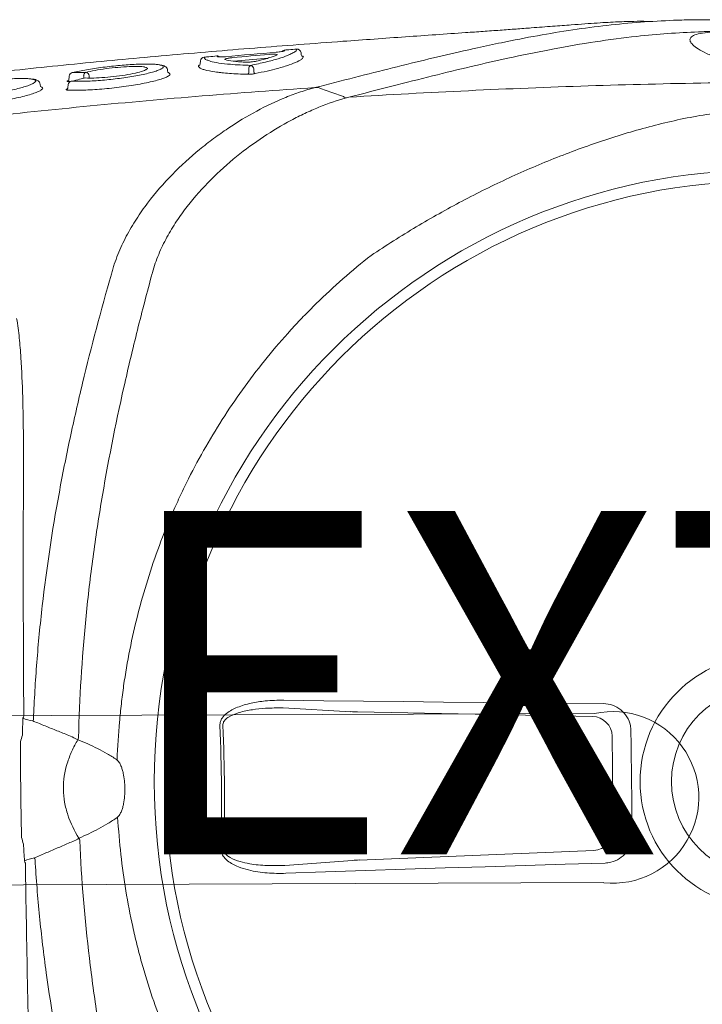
# Model space of a CAD drawing. Header units: millimetres. Extents: x 103872 to 294171, y 5570 to 32737.
# Tile 46 of 117: x 107141 to 107260, y 17423 to 17596. Entities that reach past the tile are written whole.
import ezdxf

# ---------------------------------------------------------------- set-up
doc = ezdxf.new("R2010")
doc.units = ezdxf.units.MM
doc.header["$LTSCALE"] = 2.5
for name, color, linetype, lineweight in [('A - TEXT', 7, 'Continuous', 13), ('CKD Equipments', 252, 'Continuous', 0), ('Dimension', 40, 'Continuous', 0), ('EQUIPMENT', 210, 'Continuous', 0)]:
    doc.layers.add(name, color=color, linetype=linetype, lineweight=lineweight)
doc.styles.add('style1', font='arial.ttf', dxfattribs={"height": 150})

# ---------------------------------------------------------------- blocks, each defined once
blk = doc.blocks.new('G$C62143A14')
at = {"color": 8, "linetype": 'Continuous', "lineweight": 0}
for p, q in [((294.69, 352.82), (295.04, 352.87)), ((294.69, 352.82), (294.55, 352.56)), ((295.02, 347.96), (294.44, 348.02)), ((295.57, 347.57), (295.56, 347.78)), ((296.51, 347.79), (295.72, 347.85)), ((295.62, 347.42), (295.63, 347.34)), ((297.11, 347.26), (297.12, 347.17)), ((297.14, 330.54), (297.51, 330.6)), ((299.19, 324.84), (298.65, 324.89)), ((299.65, 313.02), (299.11, 319.03)), ((159.41, 298.28), (158.51, 310.14)), ((186.05, 310.43), (185.4, 298.56)), ((299.93, 306.87), (299.54, 307.1)), ((300.25, 307.25), (300.6, 307.28)), ((161.16, 256.1), (159.47, 297.14)), ((185.36, 297.41), (184.56, 256.36)), ((181.11, 252.93), (164.68, 252.75))]:
    blk.add_line(p, q, dxfattribs=at)
at = {"color": 8, "linetype": 'Continuous', "lineweight": 0, "flags": 128}
for points in [[(297.14, 316.41), (297.53, 316.42), (297.75, 316.42)], [(297.76, 315.55), (297.54, 315.55), (297.25, 315.55)], [(158.93, 254.16), (158.73, 261.15), (158.52, 268.13), (158.3, 275.11), (158.08, 282.09), (157.85, 289.07), (157.62, 296.03), (157.38, 303), (157.14, 309.95)], [(187.42, 310.28), (187.32, 303.32), (187.24, 296.35), (187.15, 289.38), (187.08, 282.4), (187.01, 275.42), (186.94, 268.44), (186.88, 261.45), (186.82, 254.46)], [(294.35, 303.89), (293.65, 301.9), (292.93, 299.88)], [(294.36, 303.9), (294.36, 303.9), (294.36, 303.9)], [(182.02, 249.63), (179.75, 249.61), (177.48, 249.59), (175.2, 249.56), (172.93, 249.54), (170.66, 249.51), (168.39, 249.49), (166.11, 249.46), (163.84, 249.43)]]:
    blk.add_lwpolyline(points, dxfattribs=at)
at = {"color": 8, "linetype": 'Continuous', "lineweight": 0}
for radius in [106.93, 105, 22.05, 16.56]:
    blk.add_circle((173.18, 226), radius, dxfattribs=at)
for centre, radius, start, end in [((155.01, 366.47), 11.7, 289.4003, 291.6643), ((188.33, 366.83), 11.7, 249.5682, 251.8322), ((165.6, 356.38), 6.29, 203.4577, 206.904), ((177.96, 356.51), 6.29, 334.3284, 337.7748), ((294.94, 347.26), 0.7, 12.661, 83.5815), ((296.43, 347.09), 0.7, 13.9483, 83.5267), ((157.41, 358.16), 13.42, 294.4256, 295.9261), ((157.61, 342.91), 6.49, 29.2266, 32.2639), ((186.11, 358.47), 13.42, 245.3063, 246.8069), ((296.58, 344.61), 0.647, 25.9821, 94.7257), ((296.48, 344.98), 0.693, 275.2747, 353.0745), ((298.68, 325.23), 0.348, 185.1947, 265.5072), ((299.12, 324.15), 0.697, 5.1574, 85.494), ((299.33, 321.9), 0.695, 318.7848, 5.7695), ((168.31, 679.42), 358.79, 268.8832, 272.3492), ((168.31, 679.3), 358.14, 268.8832, 272.3493), ((297.12, 316.75), 0.335, 206.4693, 272.844), ((297.27, 315.2), 0.351, 93.7086, 162.6713), ((297.78, 315.75), 0.67, 26.2861, 92.8593), ((297.71, 316.25), 0.701, 273.6779, 342.8405), ((300.37, 310.04), 0.693, 4.1684, 50.6673), ((300.28, 306.9), 0.349, 95.7954, 184.7427), ((300.53, 307.98), 0.698, 275.8053, 4.7892), ((164.68, 256.28), 3.53, 182.7979, 269.9804), ((181.03, 256.45), 3.53, 271.252, 358.4345)]:
    blk.add_arc(centre, radius, start, end, dxfattribs=at)
for centre, major_axis, ratio, start_param, end_param in [((171.84, 350.64), (37.1, 0.4), 0.145844, 1.830411, 1.913269), ((171.84, 350.64), (37.1, 0.4), 0.145844, 1.228323, 1.311182), ((159.19, 296.52), (0.09, -3.5), 0.086139, 1.744011, 2.093077), ((185.66, 296.81), (-0.02, -3.5), 0.086139, 4.190109, 4.539174)]:
    blk.add_ellipse(centre, major_axis=major_axis, ratio=ratio, start_param=start_param, end_param=end_param, dxfattribs=at)
for points, knots in [([(306.03, 246.53), (306.05, 246.74), (306.1, 247.44), (306.09, 249.1), (306.02, 251.41), (305.91, 253.61), (305.79, 255.51), (305.64, 257.64), (305.45, 260.19), (305.22, 263.27), (304.97, 266.57), (304.74, 269.7), (304.53, 272.52), (304.32, 275.47), (304.06, 279.2), (303.74, 283.72), (303.37, 289.07), (302.98, 294.49), (302.53, 300.72), (302.02, 307.68), (301.42, 315.36), (300.79, 323.06), (300.12, 330.75), (299.43, 338.41), (298.7, 346.04), (297.93, 353.61), (297.11, 361.08), (296.25, 368.42), (295.34, 375.55), (294.6, 380.92), (294.16, 383.8), (294.06, 384.46)], [0, 0, 0, 0, 0.00345, 0.046619, 0.089766, 0.112425, 0.13508, 0.158154, 0.181221, 0.209069, 0.237397, 0.25624, 0.275086, 0.294404, 0.313726, 0.346115, 0.37852, 0.411676, 0.44484, 0.491581, 0.538367, 0.585123, 0.633242, 0.681401, 0.729516, 0.779903, 0.830337, 0.880732, 0.93264, 0.98459, 1, 1, 1, 1]), ([(286.94, 383.13), (287.76, 376.65), (288.53, 370.15), (289.98, 357.15), (290.66, 350.64), (292.54, 331.08), (293.61, 318), (294.49, 304.89)], [0, 0, 0, 0, 0.25, 0.25, 0.5, 0.5, 1, 1, 1, 1]), ([(294.16, 352.6), (294.11, 352.65), (293.98, 352.78), (293.73, 353.31), (293.42, 354.15), (293.09, 355.26), (292.77, 356.58), (292.44, 358.09), (292.14, 359.73), (291.87, 361.47), (291.63, 363.23), (291.44, 364.97), (291.29, 366.64), (291.2, 368.2), (291.16, 369.59), (291.18, 370.78), (291.24, 371.74), (291.35, 372.47), (291.46, 372.73), (291.52, 372.86)], [0, 0, 0, 0, 0.033748, 0.0943765, 0.1550059, 0.2164046, 0.2778011, 0.3394988, 0.401186, 0.4625018, 0.5238027, 0.5842501, 0.6446877, 0.7043114, 0.7639324, 0.8229043, 0.8818778, 0.9409376, 1, 1, 1, 1]), ([(292.91, 371.44), (292.88, 371.3), (292.81, 370.96), (292.76, 370.16), (292.74, 369.11), (292.77, 367.89), (292.85, 366.53), (292.97, 365.07), (293.13, 363.56), (293.33, 362.02), (293.56, 360.51), (293.82, 359.04), (294.1, 357.68), (294.39, 356.46), (294.69, 355.42), (294.95, 354.63), (295.11, 354.31), (295.18, 354.18)], [0, 0, 0, 0, 0.051259, 0.120283, 0.188472, 0.25666, 0.324296, 0.39193, 0.459615, 0.527293, 0.595995, 0.664696, 0.734631, 0.804571, 0.875351, 0.946131, 1, 1, 1, 1]), ([(295.97, 354.29), (295.98, 354.35), (296.04, 354.57), (296.08, 355.21), (296.1, 356.17), (296.07, 357.34), (296, 358.65), (295.88, 360.07), (295.73, 361.57), (295.54, 363.11), (295.32, 364.64), (295.08, 366.13), (294.82, 367.54), (294.55, 368.81), (294.27, 369.93), (294, 370.83), (293.81, 371.37), (293.71, 371.53), (293.7, 371.55)], [0, 0, 0, 0, 0.024652, 0.093115, 0.161575, 0.22959, 0.297606, 0.365358, 0.433111, 0.501455, 0.569803, 0.639058, 0.708314, 0.778292, 0.84826, 0.918899, 0.989527, 1, 1, 1, 1]), ([(180.14, 356.29), (178.75, 356.29), (177.36, 356.29), (174.57, 356.28), (171.78, 356.26), (168.99, 356.22), (166.21, 356.17), (164.81, 356.14), (163.42, 356.11)], [0, 0, 0, 0, 0.25, 0.25, 0.5, 0.75, 0.75, 1, 1, 1, 1]), ([(254.16, 356.97), (253.59, 356.87), (253.02, 356.78), (251.88, 356.63), (251.31, 356.57), (249.59, 356.4), (248.44, 356.3), (245, 356.08), (242.7, 355.98), (238.08, 355.85), (235.77, 355.81), (231.14, 355.77), (228.82, 355.77), (226.5, 355.78)], [0, 0, 0, 0, 0.0625, 0.0625, 0.125, 0.125, 0.25, 0.25, 0.5, 0.5, 0.75, 0.75, 1, 1, 1, 1]), ([(158.9, 355.44), (151.92, 355.34), (144.94, 355.22), (131.01, 354.94), (124.06, 354.78), (117.12, 354.6)], [0, 0, 0, 0, 0.5, 0.5, 1, 1, 1, 1]), ([(226.5, 355.78), (219.55, 355.81), (212.59, 355.82), (198.65, 355.8), (191.67, 355.77), (184.68, 355.72)], [0, 0, 0, 0, 0.5, 0.5, 1, 1, 1, 1]), ([(82.05, 338.49), (88.31, 340.43), (94.62, 342.26), (104.17, 344.77), (107.37, 345.57), (113.78, 347.08), (117, 347.79), (126.68, 349.77), (133.19, 350.9), (143.02, 352.25), (146.31, 352.64), (152.9, 353.29), (156.2, 353.56), (159.5, 353.76)], [0, 0, 0, 0, 0.25, 0.25, 0.375, 0.375, 0.5, 0.5, 0.75, 0.75, 0.875, 0.875, 1, 1, 1, 1]), ([(159.99, 353.53), (160.13, 353.19), (160.28, 352.84), (160.43, 352.5), (160.72, 351.82), (161.01, 351.14), (161.3, 350.47), (161.59, 349.79), (161.88, 349.11), (162.18, 348.43), (162.47, 347.76), (162.76, 347.08), (163.05, 346.4)], [0.0002616, 0.0002616, 0.0002616, 0.0002616, 0.00188464, 0.00188464, 0.00188464, 0.00508207, 0.00508207, 0.00508207, 0.00827951, 0.00827951, 0.00827951, 0.01147698, 0.01147698, 0.01147698, 0.01147698]), ([(180.5, 346.27), (181.01, 347.27), (181.28, 347.96), (181.56, 348.64), (181.83, 349.32), (182.11, 350.01), (182.38, 350.69), (182.66, 351.38), (182.94, 352.06), (183.21, 352.74), (183.35, 353.09), (183.49, 353.44), (183.64, 353.79)], [0, 0, 0, 0, 0.00319655, 0.00319655, 0.00319655, 0.00639307, 0.00639307, 0.00639307, 0.00958958, 0.00958958, 0.00958958, 0.01121538, 0.01121538, 0.01121538, 0.01121538]), ([(184.11, 354.02), (187.42, 353.89), (190.73, 353.7), (197.33, 353.19), (200.62, 352.87), (210.48, 351.74), (217.01, 350.75), (226.74, 348.97), (229.97, 348.33), (236.41, 346.95), (239.63, 346.22), (249.23, 343.92), (255.57, 342.23), (261.88, 340.42)], [0, 0, 0, 0, 0.125, 0.125, 0.25, 0.25, 0.5, 0.5, 0.625, 0.625, 0.75, 0.75, 1, 1, 1, 1]), ([(295.04, 352.87), (295.18, 352.9), (295.45, 352.96), (295.69, 353.24), (295.84, 353.54), (295.93, 353.79), (295.96, 354.01), (295.98, 354.35)], [0, 0, 0, 0, 0.189682, 0.383118, 0.601033, 0.910563, 1, 1, 1, 1]), ([(295.18, 354.18), (295.2, 354.13), (295.31, 353.88), (295.51, 353.64), (295.73, 353.61), (295.89, 353.86), (295.95, 354.17), (295.97, 354.29)], [0, 0, 0, 0, 0.05833, 0.302284, 0.613601, 0.849253, 1, 1, 1, 1]), ([(294.55, 352.56), (294.53, 352.53), (294.46, 352.38), (294.33, 352.4), (294.2, 352.56), (294.16, 352.6)], [0, 0, 0, 0, 0.164294, 0.743142, 1, 1, 1, 1]), ([(180.5, 346.27), (179.86, 346.65), (179.19, 347.01), (178.15, 347.48), (177.8, 347.62), (177.09, 347.9), (176.73, 348.02), (174.91, 348.58), (173.41, 348.82), (171.09, 348.8), (170.32, 348.73), (169.18, 348.53), (168.8, 348.44), (168.06, 348.25), (167.7, 348.14), (165.9, 347.54), (164.56, 346.88), (163.28, 346.09)], [0, 0, 0, 0, 0.125, 0.125, 0.1875, 0.1875, 0.25, 0.25, 0.5, 0.5, 0.625, 0.625, 0.6875, 0.6875, 0.75, 0.75, 1, 1, 1, 1]), ([(296.72, 330.21), (296.64, 330.29), (296.48, 330.46), (296.21, 331.05), (295.92, 331.89), (295.62, 332.98), (295.33, 334.28), (295.04, 335.76), (294.78, 337.37), (294.55, 339.07), (294.35, 340.79), (294.2, 342.5), (294.09, 344.13), (294.03, 345.63), (294.02, 346.99), (294.05, 347.73), (294.07, 348.1)], [0, 0, 0, 0, 0.071618, 0.142753, 0.213878, 0.286427, 0.35898, 0.431664, 0.504338, 0.576108, 0.647879, 0.719404, 0.790924, 0.860781, 0.930635, 1, 1, 1, 1]), ([(294.07, 348.1), (294.07, 348.14), (294.08, 348.25), (294.11, 348.34), (294.16, 348.32), (294.21, 348.25), (294.23, 348.16), (294.23, 348.15)], [0, 0, 0, 0, 0.154961, 0.423114, 0.700286, 0.983621, 1, 1, 1, 1]), ([(294.44, 348.03), (294.42, 348.03), (294.36, 348.03), (294.29, 348.08), (294.24, 348.12), (294.22, 348.15), (294.22, 348.15), (294.22, 348.15)], [0, 0, 0, 0, 0.182746, 0.439819, 0.656767, 0.84565, 1, 1, 1, 1]), ([(295.56, 347.78), (295.56, 347.89), (295.56, 347.98), (295.58, 348.11), (295.59, 348.15), (295.61, 348.17), (295.62, 348.16), (295.64, 348.15), (295.65, 348.13), (295.67, 348.09), (295.68, 348.06), (295.7, 347.99), (295.71, 347.95), (295.72, 347.85)], [0, 0, 0, 0, 0.25, 0.25, 0.5, 0.5, 0.625, 0.625, 0.75, 0.75, 0.875, 0.875, 1, 1, 1, 1]), ([(163.28, 346.09), (163.79, 344.92), (164.33, 343.78), (165.22, 342.1), (165.53, 341.55), (166.18, 340.47), (166.53, 339.93), (166.9, 339.41)], [0, 0, 0, 0, 0.5, 0.5, 0.75, 0.75, 1, 1, 1, 1]), ([(177.03, 339.52), (177.39, 340.05), (177.72, 340.59), (178.35, 341.69), (178.65, 342.25), (179.5, 343.94), (180.02, 345.1), (180.5, 346.27)], [0, 0, 0, 0, 0.25, 0.25, 0.5, 0.5, 1, 1, 1, 1]), ([(262.02, 333.28), (258.73, 334.18), (255.43, 335.04), (248.8, 336.69), (245.48, 337.48), (235.46, 339.73), (228.74, 341.06), (218.57, 342.75), (215.17, 343.26), (208.35, 344.16), (204.93, 344.56), (194.65, 345.57), (187.78, 345.99), (180.88, 346.15)], [0, 0, 0, 0, 0.125, 0.125, 0.25, 0.25, 0.5, 0.5, 0.625, 0.625, 0.75, 0.75, 1, 1, 1, 1]), ([(295.63, 347.34), (295.62, 347.01), (295.59, 346.34), (295.6, 345.13), (295.65, 343.78), (295.75, 342.35), (295.88, 340.86), (296.05, 339.36), (296.26, 337.87), (296.48, 336.46), (296.73, 335.15), (296.99, 333.98), (297.26, 332.99), (297.49, 332.28), (297.62, 332.01), (297.67, 331.9)], [0, 0, 0, 0, 0.077175, 0.156582, 0.233739, 0.313124, 0.390191, 0.469435, 0.547696, 0.628206, 0.706882, 0.787758, 0.867927, 0.950446, 1, 1, 1, 1]), ([(296.18, 344.87), (296.1, 345.24), (296.02, 345.6), (295.94, 345.96), (295.84, 346.42), (295.73, 346.88), (295.63, 347.34)], [0, 0, 0, 0, 0.002000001, 0.002000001, 0.002000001, 0.004555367, 0.004555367, 0.004555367, 0.004555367]), ([(298.45, 331.95), (298.46, 331.99), (298.52, 332.19), (298.57, 332.76), (298.62, 333.69), (298.62, 334.81), (298.58, 336.08), (298.5, 337.45), (298.38, 338.92), (298.23, 340.41), (298.05, 341.92), (297.84, 343.39), (297.62, 344.77), (297.38, 346.07), (297.21, 346.8), (297.12, 347.17)], [0, 0, 0, 0, 0.020975, 0.103092, 0.183625, 0.266595, 0.345335, 0.426326, 0.505338, 0.586596, 0.666706, 0.749125, 0.829586, 0.912317, 1, 1, 1, 1]), ([(297.12, 347.17), (297.13, 346.81), (297.13, 346.45), (297.14, 346.09), (297.15, 345.69), (297.16, 345.29), (297.16, 344.9)], [0, 0, 0, 0, 0.002000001, 0.002000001, 0.002000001, 0.004185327, 0.004185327, 0.004185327, 0.004185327]), ([(162.9, 345.95), (156.01, 345.65), (149.15, 345.08), (138.9, 343.85), (135.48, 343.38), (128.69, 342.33), (125.3, 341.74), (115.17, 339.84), (108.47, 338.36), (98.51, 335.9), (95.2, 335.04), (88.61, 333.25), (85.33, 332.31), (82.06, 331.35)], [0, 0, 0, 0, 0.25, 0.25, 0.375, 0.375, 0.5, 0.5, 0.75, 0.75, 0.875, 0.875, 1, 1, 1, 1]), ([(296.09, 345.25), (296.17, 345.25), (296.31, 345.25), (296.46, 345.26), (296.53, 345.26)], [0, 0, 0, 0, 0.492258, 1, 1, 1, 1]), ([(297.58, 334.47), (297.49, 334.68), (297.28, 335.14), (296.94, 336.58), (296.61, 338.45), (296.35, 340.55), (296.19, 342.58), (296.15, 344.02), (296.17, 344.68), (296.18, 344.87)], [0, 0, 0, 0, 0.13658, 0.298557, 0.459137, 0.618553, 0.777567, 0.932744, 1, 1, 1, 1]), ([(296.54, 344.29), (296.47, 344.29), (296.39, 344.29), (296.32, 344.28), (296.25, 344.28), (296.18, 344.28), (296.16, 344.28)], [0.0009424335, 0.0009424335, 0.0009424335, 0.0009424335, 0.0012598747, 0.0012598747, 0.0012598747, 0.0015659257, 0.0015659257, 0.0015659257, 0.0015659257]), ([(297.16, 344.9), (297.28, 344.39), (297.51, 343.38), (297.82, 341.35), (298.05, 339.26), (298.19, 337.27), (298.2, 335.69), (298.16, 334.78), (298.09, 334.62), (298.08, 334.61)], [0, 0, 0, 0, 0.171047, 0.337716, 0.501919, 0.665785, 0.826587, 0.987812, 1, 1, 1, 1]), ([(79.75, 293.03), (82.31, 296.45), (85.04, 299.7), (90.82, 305.84), (93.86, 308.74), (100.26, 314.21), (103.61, 316.77), (108.01, 319.76), (108.9, 320.35), (110.69, 321.5), (111.6, 322.06), (114.34, 323.72), (116.19, 324.76), (121.81, 327.74), (125.65, 329.52), (133.49, 332.64), (137.5, 334), (142.63, 335.43), (143.66, 335.7), (145.73, 336.21), (146.78, 336.46), (149.91, 337.15), (152, 337.55), (158.29, 338.58), (162.49, 339.04), (166.97, 339.32)], [0, 0, 0, 0, 0.125, 0.125, 0.25, 0.25, 0.375, 0.375, 0.40625, 0.40625, 0.4375, 0.4375, 0.5, 0.5, 0.625, 0.625, 0.75, 0.75, 0.78125, 0.78125, 0.8125, 0.8125, 0.875, 0.875, 1, 1, 1, 1]), ([(166.9, 339.41), (166.97, 339.32), (167.04, 339.24), (167.21, 339.09), (167.3, 339.02), (167.59, 338.84), (167.79, 338.74), (168.21, 338.57), (168.43, 338.5), (168.86, 338.38), (169.08, 338.33), (169.74, 338.21), (170.18, 338.15), (171.08, 338.08), (171.53, 338.07), (172.43, 338.08), (172.88, 338.1), (173.77, 338.19), (174.21, 338.25), (174.86, 338.39), (175.08, 338.45), (175.51, 338.58), (175.72, 338.65), (176.14, 338.83), (176.35, 338.93), (176.63, 339.12), (176.72, 339.19), (176.89, 339.34), (176.96, 339.43), (177.03, 339.52)], [0, 0, 0, 0, 0.03125, 0.03125, 0.0625, 0.0625, 0.125, 0.125, 0.1875, 0.1875, 0.25, 0.25, 0.375, 0.375, 0.5, 0.5, 0.625, 0.625, 0.75, 0.75, 0.8125, 0.8125, 0.875, 0.875, 0.9375, 0.9375, 0.96875, 0.96875, 1, 1, 1, 1]), ([(176.96, 339.43), (179.33, 339.32), (181.45, 339.19), (184.64, 338.91), (185.7, 338.8), (187.83, 338.55), (188.88, 338.42), (194.15, 337.67), (198.29, 336.84), (206.46, 334.76), (210.49, 333.5), (216.42, 331.29), (218.39, 330.49), (221.31, 329.22), (222.28, 328.78), (224.21, 327.87), (225.17, 327.41), (229.93, 325.02), (233.59, 322.91), (240.66, 318.33), (244.06, 315.86), (248.96, 311.86), (250.56, 310.48), (252.91, 308.34), (253.69, 307.62), (255.22, 306.14), (255.98, 305.39), (259.71, 301.59), (262.53, 298.39), (265.16, 295.03)], [0, 0, 0, 0, 0.0625, 0.0625, 0.09375, 0.09375, 0.125, 0.125, 0.25, 0.25, 0.375, 0.375, 0.4375, 0.4375, 0.46875, 0.46875, 0.5, 0.5, 0.625, 0.625, 0.75, 0.75, 0.8125, 0.8125, 0.84375, 0.84375, 0.875, 0.875, 1, 1, 1, 1]), ([(261.89, 340.42), (262.18, 340.34), (262.47, 340.26), (263.05, 340.09), (263.34, 340), (264.19, 339.71), (264.75, 339.51), (266.4, 338.85), (267.46, 338.35), (269.53, 337.27), (270.53, 336.68), (272.48, 335.43), (273.41, 334.77), (276.1, 332.73), (277.76, 331.28), (280.86, 328.24), (282.3, 326.66), (283.99, 324.62), (284.32, 324.21), (284.96, 323.38), (285.28, 322.97), (286.2, 321.73), (286.79, 320.9), (288.47, 318.4), (289.48, 316.71), (291.29, 313.34), (292.1, 311.64), (293.13, 309.09), (293.45, 308.23), (294.02, 306.53), (294.28, 305.68), (294.5, 304.84)], [0, 0, 0, 0, 0.015625, 0.015625, 0.03125, 0.03125, 0.0625, 0.0625, 0.125, 0.125, 0.1875, 0.1875, 0.25, 0.25, 0.375, 0.375, 0.5, 0.5, 0.53125, 0.53125, 0.5625, 0.5625, 0.625, 0.625, 0.75, 0.75, 0.875, 0.875, 0.9375, 0.9375, 1, 1, 1, 1]), ([(298.08, 334.61), (298.03, 334.43), (297.92, 334.05), (297.73, 334.1), (297.6, 334.43), (297.58, 334.47)], [0, 0, 0, 0, 0.442836, 0.93482, 1, 1, 1, 1]), ([(292.69, 299.36), (292.26, 300.96), (291.71, 302.57), (290.72, 305), (290.36, 305.81), (289.6, 307.43), (289.2, 308.23), (287.91, 310.65), (286.95, 312.24), (284.85, 315.42), (283.7, 316.99), (281.18, 320.09), (279.83, 321.59), (276.94, 324.47), (275.4, 325.86), (272.9, 327.8), (272.03, 328.43), (270.67, 329.33), (270.21, 329.62), (269.28, 330.18), (268.8, 330.46), (267.36, 331.24), (266.37, 331.72), (264.32, 332.57), (263.27, 332.94), (262.17, 333.24)], [0, 0, 0, 0, 0.125, 0.125, 0.1875, 0.1875, 0.25, 0.25, 0.375, 0.375, 0.5, 0.5, 0.625, 0.625, 0.75, 0.75, 0.8125, 0.8125, 0.84375, 0.84375, 0.875, 0.875, 0.9375, 0.9375, 1, 1, 1, 1]), ([(297.14, 330.54), (297.14, 330.52), (297.1, 330.38), (297.05, 330.33), (297.02, 330.3)], [0, 0, 0, 0, 0.259715, 1, 1, 1, 1]), ([(297.51, 330.6), (297.64, 330.62), (297.9, 330.67), (298.14, 330.93), (298.31, 331.23), (298.4, 331.47), (298.43, 331.67), (298.44, 331.91)], [0, 0, 0, 0, 0.17949, 0.37827, 0.600214, 0.910843, 1, 1, 1, 1]), ([(297.67, 331.9), (297.7, 331.83), (297.81, 331.57), (297.99, 331.36), (298.2, 331.32), (298.35, 331.52), (298.42, 331.83), (298.45, 331.95)], [0, 0, 0, 0, 0.090668, 0.336678, 0.578374, 0.827655, 1, 1, 1, 1]), ([(297.02, 330.3), (296.99, 330.26), (296.91, 330.11), (296.8, 330.17), (296.72, 330.21)], [0, 0, 0, 0, 0.2883186, 1, 1, 1, 1]), ([(296.82, 316.6), (296.85, 317.77), (296.91, 318.83), (297.01, 320.26), (297.05, 320.72), (297.12, 321.35), (297.14, 321.56), (297.19, 321.95), (297.21, 322.14), (297.34, 323.04), (297.46, 323.63), (297.62, 324.2), (297.65, 324.31), (297.72, 324.5), (297.76, 324.59), (297.87, 324.83), (297.94, 324.95), (298.02, 325.04)], [0, 0, 0, 0, 0.25, 0.25, 0.375, 0.375, 0.4375, 0.4375, 0.5, 0.5, 0.75, 0.75, 0.8125, 0.8125, 0.875, 0.875, 1, 1, 1, 1]), ([(298.34, 325.2), (298.34, 325.19), (298.36, 325.18), (298.39, 325.12), (298.41, 325.05), (298.41, 325.05), (298.41, 325.05), (298.41, 325.05), (298.41, 325.05), (298.41, 325.03), (298.41, 325.02), (298.42, 325.01)], [0, 0, 0, 0, 0.360471, 0.996119, 1, 1, 1, 1, 1, 1, 1.104216, 1.104216, 1.104216, 1.104216]), ([(299.81, 324.21), (299.68, 324.19), (299.47, 324.14), (299.28, 323.61), (299.21, 323.4)], [0, 0, 0, 0, 0.608975, 1, 1, 1, 1]), ([(300.02, 321.97), (299.98, 322.44), (299.94, 322.9), (299.89, 323.37), (299.87, 323.65), (299.84, 323.93), (299.81, 324.21)], [0, 0, 0, 0, 0.002, 0.002, 0.002, 0.003216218, 0.003216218, 0.003216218, 0.003216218]), ([(299.21, 323.4), (299.17, 323.3), (299.01, 322.93), (298.78, 321.67), (298.58, 319.9), (298.44, 317.97), (298.4, 316.69), (298.38, 316.05)], [0, 0, 0, 0, 0.101558, 0.36428, 0.634712, 0.816091, 1, 1, 1, 1]), ([(157.14, 309.95), (157.13, 311.04), (157.12, 313.22), (157.56, 316.01), (158.26, 318.33), (159.01, 319.82), (159.93, 320.77), (160.64, 321.18), (161.14, 321.21), (161.33, 321.23)], [0, 0, 0, 0, 0.25332, 0.506196, 0.65059, 0.817687, 0.886369, 0.955719, 1, 1, 1, 1]), ([(161.31, 320.69), (161.18, 320.69), (160.86, 320.66), (160.54, 320.45), (160.2, 320.13), (159.65, 319.36), (159.16, 317.99), (158.7, 315.82), (158.44, 313.21), (158.49, 311.17), (158.51, 310.14)], [0, 0, 0, 0, 0.034894, 0.07906, 0.092988, 0.155615, 0.320186, 0.468315, 0.732642, 1, 1, 1, 1]), ([(182.99, 321.46), (183.22, 321.44), (183.67, 321.42), (184.43, 321.02), (185.38, 320.07), (186.27, 318.31), (186.94, 316.01), (187.36, 313.28), (187.4, 311.36), (187.42, 310.28)], [0, 0, 0, 0, 0.0522268, 0.1042313, 0.1923821, 0.3606157, 0.5543927, 0.7486822, 1, 1, 1, 1]), ([(186.05, 310.43), (186.05, 311.45), (186.05, 313.24), (185.78, 315.8), (185.34, 317.95), (184.73, 319.59), (184.06, 320.51), (183.55, 320.86), (183.22, 320.94), (183.06, 320.93), (183.01, 320.93)], [0, 0, 0, 0, 0.265211, 0.46586, 0.668447, 0.834858, 0.915193, 0.958561, 0.988769, 1, 1, 1, 1]), ([(298.95, 317.07), (298.97, 317.47), (299, 317.84), (299.05, 318.52), (299.09, 318.84), (299.2, 319.71), (299.29, 320.17), (299.39, 320.51)], [0, 0, 0, 0, 0.25, 0.25, 0.5, 0.5, 1, 1, 1, 1]), ([(299.39, 320.51), (299.41, 320.58), (299.44, 320.6), (299.48, 320.55), (299.5, 320.52), (299.53, 320.44), (299.55, 320.39), (299.58, 320.27), (299.59, 320.2), (299.63, 320.04), (299.64, 319.95), (299.67, 319.75), (299.69, 319.65), (299.71, 319.44), (299.72, 319.33), (299.73, 319.22)], [0, 0, 0, 0, 0.25, 0.25, 0.375, 0.375, 0.5, 0.5, 0.625, 0.625, 0.75, 0.75, 0.875, 0.875, 1, 1, 1, 1]), ([(299.9, 320.47), (299.88, 320.64), (299.87, 320.8), (299.86, 321.04), (299.86, 321.11), (299.85, 321.25), (299.85, 321.32), (299.85, 321.45), (299.85, 321.51), (299.86, 321.61), (299.86, 321.66), (299.88, 321.78), (299.89, 321.83), (299.91, 321.85)], [0, 0, 0, 0, 0.25, 0.25, 0.375, 0.375, 0.5, 0.5, 0.625, 0.625, 0.75, 0.75, 1, 1, 1, 1]), ([(299.12, 315.04), (299.11, 315.1), (299.1, 315.18), (299.07, 315.33), (299.05, 315.42), (299.02, 315.68), (298.99, 315.87), (298.97, 316.15), (298.96, 316.24), (298.95, 316.43), (298.95, 316.52), (298.94, 316.69), (298.94, 316.78), (298.94, 316.93), (298.94, 317.01), (298.95, 317.07)], [0, 0, 0, 0, 0.125, 0.125, 0.25, 0.25, 0.5, 0.5, 0.625, 0.625, 0.75, 0.75, 0.875, 0.875, 1, 1, 1, 1]), ([(296.94, 315.3), (296.92, 315.4), (296.9, 315.5), (296.87, 315.71), (296.86, 315.83), (296.84, 316.06), (296.83, 316.18), (296.82, 316.4), (296.82, 316.5), (296.82, 316.6)], [0, 0, 0, 0, 0.25, 0.25, 0.5, 0.5, 0.75, 0.75, 1, 1, 1, 1]), ([(299.54, 307.1), (299.53, 307.1), (299.38, 307.19), (299.02, 307.89), (298.46, 309.27), (297.9, 311.14), (297.39, 313.18), (297.09, 314.59), (296.94, 315.3)], [0, 0, 0, 0, 0.014248, 0.225084, 0.445739, 0.672661, 0.835112, 1, 1, 1, 1]), ([(298.38, 316.05), (298.57, 315.15), (298.96, 313.34), (299.55, 311.21), (300.06, 309.65), (300.35, 309.1), (300.47, 308.88)], [0, 0, 0, 0, 0.266556, 0.54057, 0.811878, 1, 1, 1, 1]), ([(300.19, 311.52), (300.11, 311.7), (300.02, 311.9), (299.85, 312.38), (299.76, 312.65), (299.49, 313.53), (299.31, 314.23), (299.12, 315.04)], [0, 0, 0, 0, 0.25, 0.25, 0.5, 0.5, 1, 1, 1, 1]), ([(300.3, 312.85), (300.31, 312.74), (300.32, 312.63), (300.33, 312.42), (300.33, 312.31), (300.34, 312.12), (300.34, 312.03), (300.34, 311.86), (300.33, 311.78), (300.32, 311.59), (300.3, 311.51), (300.26, 311.46), (300.25, 311.46), (300.22, 311.47), (300.21, 311.49), (300.19, 311.52)], [0, 0, 0, 0, 0.125, 0.125, 0.25, 0.25, 0.375, 0.375, 0.5, 0.5, 0.75, 0.75, 0.875, 0.875, 1, 1, 1, 1]), ([(300.92, 310.22), (300.9, 310.24), (300.88, 310.3), (300.84, 310.42), (300.83, 310.47), (300.81, 310.57), (300.8, 310.63), (300.76, 310.82), (300.74, 310.97), (300.7, 311.28), (300.68, 311.45), (300.67, 311.62)], [0, 0, 0, 0, 0.25, 0.25, 0.375, 0.375, 0.5, 0.5, 0.75, 0.75, 1, 1, 1, 1]), ([(301.23, 308.04), (301.19, 308.5), (301.15, 308.97), (301.11, 309.43), (301.1, 309.65), (301.08, 309.87), (301.06, 310.1)], [0, 0, 0, 0, 0.002, 0.002, 0.002, 0.002950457, 0.002950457, 0.002950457, 0.002950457]), ([(300.47, 308.88), (300.53, 308.75), (300.7, 308.38), (300.95, 308.11), (301.14, 308.06), (301.23, 308.04)], [0, 0, 0, 0, 0.205685, 0.600472, 1, 1, 1, 1]), ([(299.98, 307.08), (299.98, 307.07), (299.98, 307.05), (299.98, 307.04), (299.98, 307), (299.97, 306.9), (299.95, 306.88), (299.93, 306.87)], [-0.134772, -0.134772, -0.134772, -0.134772, 0, 0, 0, 0.374519, 1, 1, 1, 1]), ([(294.5, 304.84), (294.51, 304.77), (294.52, 304.69), (294.53, 304.52), (294.53, 304.43), (294.51, 304.27), (294.49, 304.19), (294.43, 304.04), (294.4, 303.97), (294.36, 303.9)], [0, 0, 0, 0, 0.25, 0.25, 0.5, 0.5, 0.75, 0.75, 1, 1, 1, 1]), ([(294.5, 304.84), (294.5, 304.84), (294.5, 304.85), (294.49, 304.86), (294.49, 304.87), (294.49, 304.88), (294.49, 304.89)], [0, 0, 0, 0, 0.000033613, 0.000033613, 0.000033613, 0.0000984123, 0.0000984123, 0.0000984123, 0.0000984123]), ([(294.49, 304.89), (295.09, 302.54), (296.29, 297.84), (297.97, 291.2), (299.52, 284.89), (300.69, 279.97), (301.27, 277.25), (301.44, 276.45)], [0, 0, 0, 0, 0.225239, 0.450475, 0.677754, 0.905051, 1, 1, 1, 1]), ([(292.81, 298.92), (293.68, 285.01), (294.34, 271.07), (295.02, 250.13), (295.19, 243.14), (295.43, 229.15), (295.5, 222.15), (295.54, 201.17), (295.36, 187.21), (294.56, 159.32), (293.96, 145.4), (293.13, 131.5)], [0, 0, 0, 0, 0.25, 0.25, 0.375, 0.375, 0.5, 0.5, 0.75, 0.75, 1, 1, 1, 1]), ([(301.12, 263.85), (300.65, 266.26), (299.77, 270.69), (298.2, 277.53), (296.56, 284.26), (294.77, 291.32), (293.46, 296.39), (292.81, 298.92)], [0, 0, 0, 0, 0.229395, 0.422012, 0.614832, 0.807537, 1, 1, 1, 1]), ([(265.16, 295.03), (266.9, 292.42), (268.56, 289.8), (271.72, 284.5), (273.22, 281.83), (276.08, 276.42), (277.43, 273.7), (279.98, 268.18), (281.17, 265.39), (283.41, 259.74), (284.44, 256.91), (285.85, 252.62), (286.3, 251.18), (287.14, 248.29), (287.54, 246.84), (288.29, 243.91), (288.64, 242.44), (289.27, 239.47), (289.55, 237.97), (290.02, 234.96), (290.22, 233.44), (290.43, 231.13), (290.49, 230.35), (290.55, 229.19), (290.56, 228.8), (290.59, 228.01), (290.6, 227.62), (290.62, 225.65), (290.56, 224.09), (290.35, 221.02), (290.18, 219.49), (289.77, 216.47), (289.52, 214.97), (288.95, 211.99), (288.63, 210.51), (287.95, 207.58), (287.58, 206.12), (286.8, 203.23), (286.38, 201.79), (285.07, 197.5), (284.11, 194.66), (280.98, 186.21), (278.56, 180.65), (274.42, 172.38), (272.96, 169.66), (269.9, 164.27), (268.3, 161.61), (266.62, 158.98)], [0, 0, 0, 0, 0.0625, 0.0625, 0.125, 0.125, 0.1875, 0.1875, 0.25, 0.25, 0.3125, 0.3125, 0.34375, 0.34375, 0.375, 0.375, 0.40625, 0.40625, 0.4375, 0.4375, 0.46875, 0.46875, 0.484375, 0.484375, 0.492188, 0.492188, 0.5, 0.5, 0.53125, 0.53125, 0.5625, 0.5625, 0.59375, 0.59375, 0.625, 0.625, 0.65625, 0.65625, 0.6875, 0.6875, 0.75, 0.75, 0.875, 0.875, 0.9375, 0.9375, 1, 1, 1, 1]), ([(301.44, 276.45), (301.75, 275.05), (302.55, 271.44), (303.6, 265.92), (304.62, 259.79), (305.4, 253.83), (305.96, 247.99), (306.24, 243.12), (306.35, 239.27), (306.37, 236.26), (306.35, 232.9), (306.3, 229.24), (306.24, 225.22), (306.18, 221.07), (306.13, 216.7), (306.09, 212.1), (306.06, 207.11), (306.04, 201.95), (306.04, 196.95), (306.05, 192.75), (306.06, 189.23), (306.06, 186.3), (306.05, 183.54), (306.03, 180.52), (305.98, 177.38), (305.88, 174.2), (305.73, 171.32), (305.46, 167.82), (304.99, 163.66), (304.2, 158.49), (303.16, 153), (302.17, 148.58), (301.46, 146.05), (301.24, 145.3)], [0, 0, 0, 0, 0.033599, 0.086704, 0.14001, 0.193319, 0.246393, 0.299468, 0.326258, 0.353125, 0.379834, 0.406408, 0.428618, 0.451478, 0.47167, 0.492329, 0.516002, 0.540379, 0.564065, 0.588402, 0.605742, 0.623087, 0.640895, 0.658706, 0.685242, 0.711788, 0.738802, 0.765824, 0.81871, 0.871587, 0.924587, 0.977588, 1, 1, 1, 1]), ([(304.34, 232.77), (304.34, 233.59), (304.32, 235.34), (304.17, 240.5), (303.67, 247.37), (302.53, 255.86), (301.72, 260.92), (301.15, 263.69), (301.12, 263.85)], [0, 0, 0, 0, 0.076639, 0.163762, 0.518013, 0.751525, 0.985081, 1, 1, 1, 1]), ([(163.84, 249.43), (163.3, 249.48), (162.2, 249.57), (160.74, 250.39), (159.63, 251.6), (159.05, 252.94), (158.97, 253.82), (158.93, 254.16)], [0, 0, 0, 0, 0.216319, 0.432689, 0.648031, 0.863773, 1, 1, 1, 1]), ([(186.82, 254.46), (186.77, 253.91), (186.65, 252.81), (185.8, 251.35), (184.55, 250.26), (183.21, 249.71), (182.35, 249.65), (182.02, 249.63)], [0, 0, 0, 0, 0.21899, 0.438068, 0.655087, 0.870478, 1, 1, 1, 1]), ([(304.01, 184.73), (303.97, 184.22), (303.86, 183.03), (303.62, 181.83), (303.29, 180.95), (302.86, 180.52), (302.33, 180.49), (301.69, 180.94), (300.97, 181.91), (300.2, 183.37), (299.41, 185.28), (298.69, 187.43), (298.06, 189.77), (297.52, 192.16), (297.04, 194.87), (296.62, 197.87), (296.32, 200.95), (296.12, 203.96), (296.02, 206.73), (295.99, 209.52), (296.03, 212.49), (296.17, 215.56), (296.38, 218.45), (296.7, 221.56), (297.14, 224.68), (297.72, 227.74), (298.34, 230.38), (298.99, 232.61), (299.71, 234.69), (300.48, 236.52), (301.26, 237.97), (301.97, 238.89), (302.61, 239.35), (303.16, 239.35), (303.62, 238.79), (303.98, 237.69), (304.12, 236.37), (304.2, 235.72)], [0, 0, 0, 0, 0.026608, 0.06138, 0.0962, 0.130925, 0.168927, 0.207024, 0.245099, 0.283069, 0.316694, 0.350298, 0.37294, 0.395622, 0.418192, 0.438002, 0.457786, 0.474878, 0.488481, 0.502082, 0.518368, 0.53466, 0.550889, 0.567128, 0.590899, 0.614713, 0.640745, 0.66688, 0.692979, 0.729781, 0.766704, 0.803672, 0.840537, 0.880482, 0.920552, 0.960572, 1, 1, 1, 1])]:
    blk.add_open_spline(points, degree=3, knots=knots, dxfattribs=at)
for points in [[(159.33, 355.6), (159.52, 355.05), (159.71, 354.5), (159.83, 353.87)], [(163.42, 356.11), (163.03, 356), (162.64, 355.89), (162.26, 355.77)], [(181.31, 355.97), (180.93, 356.08), (180.54, 356.19), (180.14, 356.29)], [(183.79, 354.13), (183.89, 354.76), (184.07, 355.32), (184.25, 355.87)], [(159.5, 353.76), (159.55, 353.75), (159.61, 353.75), (159.65, 353.78)], [(159.65, 353.78), (159.71, 353.81), (159.77, 353.84), (159.83, 353.87)], [(183.79, 354.13), (183.85, 354.1), (183.91, 354.07), (183.96, 354.04)], [(183.96, 354.04), (184.01, 354.01), (184.06, 354.01), (184.11, 354.02)], [(163.05, 346.4), (163.06, 346.39), (163.08, 346.39), (163.1, 346.38)], [(180.88, 346.15), (180.86, 346.14), (180.84, 346.13), (180.83, 346.13)], [(162.96, 345.94), (162.94, 345.94), (162.92, 345.95), (162.9, 345.95)], [(261.88, 340.42), (261.88, 340.42), (261.88, 340.42), (261.89, 340.42)], [(262.17, 333.24), (262.12, 333.25), (262.07, 333.27), (262.02, 333.28)], [(298.02, 325.04), (298.12, 325.16), (298.22, 325.21), (298.34, 325.2)], [(299.91, 321.85), (299.94, 321.91), (299.98, 321.95), (300.02, 321.97)], [(300.67, 311.62), (300.42, 314.57), (300.17, 317.52), (299.9, 320.47)], [(299.73, 319.22), (299.93, 317.1), (300.12, 314.97), (300.3, 312.85)], [(301.06, 310.1), (301.01, 310.12), (300.97, 310.16), (300.92, 310.22)], [(294.35, 303.89), (294.36, 303.89), (294.36, 303.89), (294.36, 303.9)], [(292.69, 299.36), (292.71, 299.54), (292.8, 299.72), (292.93, 299.88)], [(292.81, 298.92), (292.77, 299.07), (292.73, 299.22), (292.69, 299.36)]]:
    blk.add_open_spline(points, degree=3, dxfattribs=at)
at = {"layer": 'CKD Equipments', "color": 8}
blk.add_arc((170.42, 252.78), 15, 173.8395, 12.3466, dxfattribs=at)
blk.add_arc((170.42, 252.78), 15, 173.8395, 12.3466, dxfattribs=at)
blk.add_arc((170.42, 252.78), 15, 173.8395, 12.3466, dxfattribs=at)
blk.add_arc((170.42, 252.78), 15, 173.8395, 12.3466, dxfattribs=at)
blk.add_arc((170.42, 252.78), 15, 173.8395, 12.3466, dxfattribs=at)
blk.add_arc((170.42, 252.78), 15, 173.8395, 12.3466, dxfattribs=at)
at = {"layer": 'EQUIPMENT', "color": 8}
for points in [[(155.51, 254.39), (154.92, 413.78)], [(155.51, 254.39), (154.92, 413.78)], [(155.51, 254.39), (154.92, 413.78)], [(155.51, 254.39), (154.92, 413.78)], [(155.51, 254.39), (154.92, 413.78)], [(155.51, 254.39), (154.92, 413.78)], [(155.51, 254.39), (154.92, 413.78)], [(155.51, 254.39), (154.92, 413.78)], [(184.49, 414.24), (185.08, 255.99)], [(184.49, 414.24), (185.08, 255.99)], [(184.49, 414.24), (185.08, 255.99)], [(184.49, 414.24), (185.08, 255.99)], [(184.49, 414.24), (185.08, 255.99)], [(184.49, 414.24), (185.08, 255.99)], [(184.49, 414.24), (185.08, 255.99)], [(184.49, 414.24), (185.08, 255.99)]]:
    blk.add_lwpolyline(points, dxfattribs=at)
blk.add_arc((170.42, 252.78), 15, 173.8395, 12.3466, dxfattribs=at)
blk.add_arc((170.42, 252.78), 15, 173.8395, 12.3466, dxfattribs=at)
blk = doc.blocks.new('ARCH')
at = {"layer": 'CKD Equipments', "color": 8, "ltscale": 0.25, "rotation": 90}
blk.add_blockref('G$C62143A14', (116305.46, 17289.14), dxfattribs=at)
at = {"layer": 'A - TEXT', "color": 8, "insert": (116106.85, 17509.6, 0.21), "char_height": 60, "attachment_point": 2, "style": 'style1'}
blk.add_mtext_dynamic_manual_height_columns('\\A1;EXT -01', width=341.9541, gutter_width=1.8, heights=[0], dxfattribs=at)

msp = doc.modelspace()

# ---------------------------------------------------------------- block references
at = {"layer": 'Dimension'}
msp.add_blockref('ARCH', (-8807.98, 0), dxfattribs=at)

doc.saveas('drawing.dxf')
